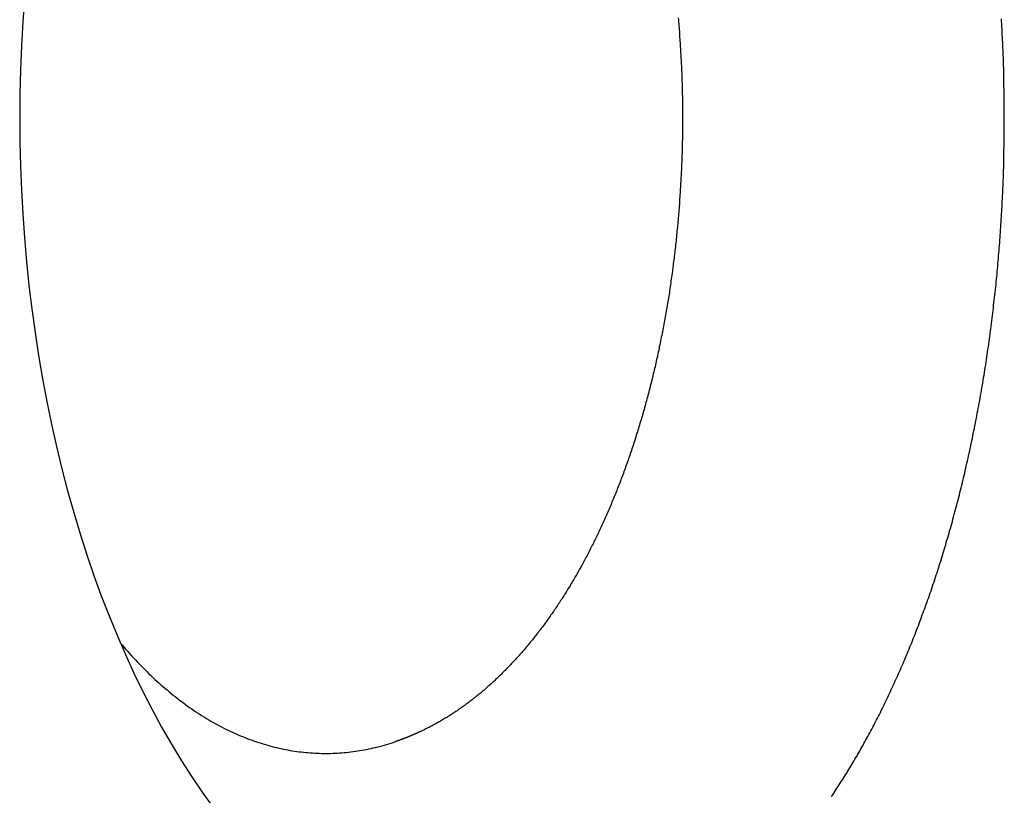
# Model space of a CAD drawing. Extents: x 987 to 2641, y 1244 to 2490.
# Tile 26 of 138: x 1201 to 1207, y 2065 to 2070. Entities that reach past the tile are written whole.
import ezdxf

# ---------------------------------------------------------------- set-up
doc = ezdxf.new("R2010")
doc.units = 0
doc.layers.add('KF_GRAVIS_8_RIGHT', color=7, linetype='CONTINUOUS')

# ---------------------------------------------------------------- blocks, each defined once
blk = doc.blocks.new('KF_GRAVIS_8_RIGHT')
at = {"layer": 'KF_GRAVIS_8_RIGHT'}
for points in [[(98.4117, -75.6991, 0), (98.4009, -75.8495, 0), (98.3926, -76.0003, 0), (98.3866, -76.1515, 0), (98.383, -76.3029, 0), (98.3818, -76.4544, 0), (98.383, -76.6059, 0), (98.3866, -76.7573, 0), (98.3926, -76.9085, 0), (98.4009, -77.0593, 0), (98.4117, -77.2097, 0), (98.4248, -77.3595, 0), (98.4403, -77.5086, 0), (98.4581, -77.6569, 0), (98.4783, -77.8043, 0), (98.5008, -77.9506, 0), (98.5256, -78.0959, 0), (98.5526, -78.2398, 0), (98.582, -78.3825, 0), (98.6136, -78.5236, 0), (98.6474, -78.6632, 0), (98.6834, -78.8012, 0), (98.7215, -78.9373, 0), (98.7618, -79.0715, 0), (98.8042, -79.2038, 0), (98.8487, -79.334, 0), (98.8952, -79.462, 0), (98.9438, -79.5877, 0), (98.9943, -79.711, 0), (99.0467, -79.8319, 0), (99.101, -79.9502, 0), (99.1572, -80.0658, 0), (99.2151, -80.1787, 0), (99.2748, -80.2888, 0), (99.3363, -80.396, 0), (99.3994, -80.5002, 0), (99.4641, -80.6013, 0), (99.5305, -80.6992, 0), (99.5983, -80.7939, 0)], [(103.491, -80.7259, 0), (103.498, -80.7156, 0), (103.505, -80.7052, 0), (103.511, -80.6948, 0), (103.518, -80.6843, 0), (103.525, -80.6739, 0), (103.532, -80.6633, 0), (103.539, -80.6528, 0), (103.546, -80.6422, 0), (103.552, -80.6317, 0), (103.559, -80.621, 0), (103.566, -80.6104, 0), (103.573, -80.5997, 0), (103.579, -80.589, 0), (103.586, -80.5783, 0), (103.592, -80.5675, 0), (103.599, -80.5567, 0), (103.606, -80.5459, 0), (103.612, -80.5351, 0), (103.619, -80.5242, 0), (103.625, -80.5133, 0), (103.632, -80.5024, 0), (103.638, -80.4915, 0), (103.644, -80.4805, 0), (103.651, -80.4695, 0), (103.657, -80.4585, 0), (103.664, -80.4475, 0), (103.67, -80.4364, 0), (103.676, -80.4253, 0), (103.682, -80.4142, 0), (103.689, -80.4031, 0), (103.695, -80.3919, 0), (103.701, -80.3807, 0), (103.707, -80.3695, 0), (103.713, -80.3583, 0), (103.719, -80.3471, 0), (103.726, -80.3358, 0), (103.732, -80.3245, 0), (103.738, -80.3131, 0), (103.744, -80.3017, 0), (103.75, -80.2903, 0), (103.756, -80.2788, 0), (103.762, -80.2673, 0), (103.768, -80.2557, 0), (103.774, -80.2441, 0), (103.78, -80.2324, 0), (103.786, -80.2207, 0), (103.792, -80.2089, 0), (103.798, -80.1971, 0), (103.803, -80.1853, 0), (103.809, -80.1734, 0), (103.815, -80.1615, 0), (103.821, -80.1495, 0), (103.827, -80.1375, 0), (103.833, -80.1254, 0), (103.839, -80.1133, 0), (103.844, -80.1012, 0), (103.85, -80.089, 0), (103.856, -80.0768, 0), (103.862, -80.0645, 0), (103.867, -80.0522, 0), (103.873, -80.0399, 0), (103.879, -80.0275, 0), (103.885, -80.0151, 0), (103.89, -80.0026, 0), (103.896, -79.9901, 0), (103.902, -79.9775, 0), (103.907, -79.9649, 0), (103.913, -79.9523, 0), (103.918, -79.9396, 0), (103.924, -79.9269, 0), (103.929, -79.9142, 0), (103.935, -79.9014, 0), (103.941, -79.8886, 0), (103.946, -79.8757, 0), (103.951, -79.8628, 0), (103.957, -79.8499, 0), (103.962, -79.8369, 0), (103.968, -79.8239, 0), (103.973, -79.8108, 0), (103.979, -79.7977, 0), (103.984, -79.7846, 0), (103.989, -79.7714, 0), (103.995, -79.7582, 0), (104, -79.745, 0), (104.005, -79.7317, 0), (104.011, -79.7184, 0), (104.016, -79.705, 0), (104.021, -79.6916, 0), (104.026, -79.6782, 0), (104.031, -79.6647, 0), (104.037, -79.6512, 0), (104.042, -79.6377, 0), (104.047, -79.6241, 0), (104.052, -79.6105, 0), (104.057, -79.5969, 0), (104.062, -79.5832, 0), (104.067, -79.5695, 0), (104.072, -79.5557, 0), (104.077, -79.542, 0), (104.082, -79.5281, 0), (104.087, -79.5143, 0), (104.092, -79.5004, 0), (104.097, -79.4865, 0), (104.102, -79.4725, 0), (104.107, -79.4585, 0), (104.112, -79.4445, 0), (104.117, -79.4305, 0), (104.121, -79.4164, 0), (104.126, -79.4023, 0), (104.131, -79.3881, 0), (104.136, -79.3739, 0), (104.141, -79.3597, 0), (104.145, -79.3455, 0), (104.15, -79.3312, 0), (104.155, -79.3169, 0), (104.159, -79.3026, 0), (104.164, -79.2882, 0), (104.168, -79.2738, 0), (104.173, -79.2593, 0), (104.178, -79.2449, 0), (104.182, -79.2304, 0), (104.187, -79.2158, 0), (104.191, -79.2013, 0), (104.196, -79.1867, 0), (104.2, -79.1721, 0), (104.204, -79.1574, 0), (104.209, -79.1427, 0), (104.213, -79.128, 0), (104.217, -79.1133, 0), (104.222, -79.0985, 0), (104.226, -79.0837, 0), (104.23, -79.0689, 0), (104.234, -79.0541, 0), (104.239, -79.0392, 0), (104.243, -79.0243, 0), (104.247, -79.0094, 0), (104.251, -78.9944, 0), (104.255, -78.9794, 0), (104.259, -78.9644, 0), (104.263, -78.9494, 0), (104.267, -78.9343, 0), (104.271, -78.9192, 0), (104.275, -78.9041, 0), (104.279, -78.8889, 0), (104.283, -78.8738, 0), (104.287, -78.8586, 0), (104.291, -78.8434, 0), (104.295, -78.8281, 0), (104.299, -78.8129, 0), (104.303, -78.7976, 0), (104.306, -78.7823, 0), (104.31, -78.7669, 0), (104.314, -78.7516, 0), (104.318, -78.7362, 0), (104.321, -78.7208, 0), (104.325, -78.7054, 0), (104.329, -78.6899, 0), (104.332, -78.6745, 0), (104.336, -78.659, 0), (104.339, -78.6435, 0), (104.343, -78.6279, 0), (104.346, -78.6124, 0), (104.35, -78.5968, 0), (104.353, -78.5812, 0), (104.357, -78.5656, 0), (104.36, -78.55, 0), (104.364, -78.5343, 0), (104.367, -78.5186, 0), (104.37, -78.5029, 0), (104.374, -78.4872, 0), (104.377, -78.4715, 0), (104.38, -78.4558, 0), (104.383, -78.44, 0), (104.387, -78.4242, 0), (104.39, -78.4084, 0), (104.393, -78.3926, 0), (104.396, -78.3768, 0), (104.399, -78.3609, 0), (104.402, -78.345, 0), (104.405, -78.3292, 0), (104.408, -78.3133, 0), (104.411, -78.2973, 0), (104.414, -78.2814, 0), (104.417, -78.2655, 0), (104.42, -78.2495, 0), (104.423, -78.2335, 0), (104.426, -78.2175, 0), (104.429, -78.2015, 0), (104.432, -78.1855, 0), (104.434, -78.1695, 0), (104.437, -78.1534, 0), (104.44, -78.1374, 0), (104.443, -78.1213, 0), (104.445, -78.1052, 0), (104.448, -78.0891, 0), (104.451, -78.073, 0), (104.453, -78.0569, 0), (104.456, -78.0407, 0), (104.458, -78.0246, 0), (104.461, -78.0084, 0), (104.463, -77.9923, 0), (104.466, -77.9761, 0), (104.468, -77.9599, 0), (104.471, -77.9437, 0), (104.473, -77.9275, 0), (104.475, -77.9113, 0), (104.478, -77.895, 0), (104.48, -77.8788, 0), (104.482, -77.8625, 0), (104.484, -77.8463, 0), (104.487, -77.83, 0), (104.489, -77.8137, 0), (104.491, -77.7975, 0), (104.493, -77.7812, 0), (104.495, -77.7649, 0), (104.497, -77.7486, 0), (104.5, -77.7323, 0), (104.502, -77.7159, 0), (104.504, -77.6996, 0), (104.506, -77.6833, 0), (104.507, -77.6669, 0), (104.509, -77.6506, 0), (104.511, -77.6342, 0), (104.513, -77.6179, 0), (104.515, -77.6015, 0), (104.517, -77.5851, 0), (104.519, -77.5688, 0), (104.52, -77.5524, 0), (104.522, -77.536, 0), (104.524, -77.5196, 0), (104.526, -77.5032, 0), (104.527, -77.4869, 0), (104.529, -77.4705, 0), (104.53, -77.4541, 0), (104.532, -77.4377, 0), (104.534, -77.4213, 0), (104.535, -77.4049, 0), (104.537, -77.3885, 0), (104.538, -77.3721, 0), (104.539, -77.3557, 0), (104.541, -77.3393, 0), (104.542, -77.3229, 0), (104.544, -77.3065, 0), (104.545, -77.2901, 0), (104.546, -77.2737, 0), (104.548, -77.2573, 0), (104.549, -77.2409, 0), (104.55, -77.2245, 0), (104.551, -77.2082, 0), (104.552, -77.1918, 0), (104.554, -77.1754, 0), (104.555, -77.159, 0), (104.556, -77.1426, 0), (104.557, -77.1263, 0), (104.558, -77.1099, 0), (104.559, -77.0936, 0), (104.56, -77.0772, 0), (104.561, -77.0609, 0), (104.562, -77.0445, 0), (104.563, -77.0282, 0), (104.564, -77.0118, 0), (104.564, -76.9955, 0), (104.565, -76.9792, 0), (104.566, -76.9629, 0), (104.567, -76.9466, 0), (104.568, -76.9303, 0), (104.568, -76.914, 0), (104.569, -76.8977, 0), (104.57, -76.8815, 0), (104.57, -76.8652, 0), (104.571, -76.8489, 0), (104.572, -76.8327, 0), (104.572, -76.8165, 0), (104.573, -76.8002, 0), (104.573, -76.784, 0), (104.574, -76.7678, 0), (104.574, -76.7516, 0), (104.575, -76.7355, 0), (104.575, -76.7193, 0), (104.575, -76.7031, 0), (104.576, -76.687, 0), (104.576, -76.6708, 0), (104.576, -76.6547, 0), (104.577, -76.6386, 0), (104.577, -76.6225, 0), (104.577, -76.6064, 0), (104.577, -76.5904, 0), (104.578, -76.5743, 0), (104.578, -76.5583, 0), (104.578, -76.5423, 0), (104.578, -76.5263, 0), (104.578, -76.5103, 0), (104.578, -76.4943, 0), (104.578, -76.4783, 0), (104.578, -76.4624, 0), (104.578, -76.4464, 0), (104.578, -76.4305, 0), (104.578, -76.4145, 0), (104.578, -76.3985, 0), (104.578, -76.3826, 0), (104.578, -76.3665, 0), (104.578, -76.3505, 0), (104.578, -76.3345, 0), (104.577, -76.3184, 0), (104.577, -76.3024, 0), (104.577, -76.2863, 0), (104.577, -76.2702, 0), (104.576, -76.2541, 0), (104.576, -76.238, 0), (104.576, -76.2218, 0), (104.575, -76.2057, 0), (104.575, -76.1895, 0), (104.575, -76.1734, 0), (104.574, -76.1572, 0), (104.574, -76.141, 0), (104.573, -76.1248, 0), (104.573, -76.1086, 0), (104.572, -76.0923, 0), (104.572, -76.0761, 0), (104.571, -76.0599, 0), (104.57, -76.0436, 0), (104.57, -76.0273, 0), (104.569, -76.0111, 0), (104.568, -75.9948, 0), (104.568, -75.9785, 0), (104.567, -75.9622, 0), (104.566, -75.9459, 0), (104.565, -75.9296, 0), (104.564, -75.9133, 0), (104.564, -75.897, 0), (104.563, -75.8806, 0), (104.562, -75.8643, 0), (104.561, -75.848, 0), (104.56, -75.8316, 0)], [(102.526, -75.8256, 0), (102.527, -75.8377, 0), (102.528, -75.8498, 0), (102.529, -75.8619, 0), (102.53, -75.874, 0), (102.531, -75.8861, 0), (102.532, -75.8982, 0), (102.533, -75.9102, 0), (102.534, -75.9223, 0), (102.535, -75.9344, 0), (102.535, -75.9465, 0), (102.536, -75.9585, 0), (102.537, -75.9706, 0), (102.538, -75.9827, 0), (102.539, -75.9948, 0), (102.539, -76.0068, 0), (102.54, -76.0189, 0), (102.541, -76.0309, 0), (102.541, -76.043, 0), (102.542, -76.055, 0), (102.543, -76.0671, 0), (102.543, -76.0791, 0), (102.544, -76.0911, 0), (102.545, -76.1031, 0), (102.545, -76.1152, 0), (102.546, -76.1272, 0), (102.546, -76.1392, 0), (102.547, -76.1512, 0), (102.547, -76.1632, 0), (102.548, -76.1752, 0), (102.548, -76.1871, 0), (102.549, -76.1991, 0), (102.549, -76.2111, 0), (102.549, -76.223, 0), (102.55, -76.235, 0), (102.55, -76.2469, 0), (102.55, -76.2589, 0), (102.551, -76.2708, 0), (102.551, -76.2827, 0), (102.551, -76.2946, 0), (102.551, -76.3065, 0), (102.552, -76.3184, 0), (102.552, -76.3303, 0), (102.552, -76.3422, 0), (102.552, -76.354, 0), (102.552, -76.3659, 0), (102.553, -76.3777, 0), (102.553, -76.3895, 0), (102.553, -76.4014, 0), (102.553, -76.4132, 0), (102.553, -76.425, 0), (102.553, -76.4367, 0), (102.553, -76.4485, 0), (102.553, -76.4603, 0), (102.553, -76.4721, 0), (102.553, -76.4838, 0), (102.553, -76.4956, 0), (102.553, -76.5074, 0), (102.553, -76.5193, 0), (102.553, -76.5311, 0), (102.552, -76.5429, 0), (102.552, -76.5548, 0), (102.552, -76.5666, 0), (102.552, -76.5785, 0), (102.552, -76.5904, 0), (102.551, -76.6023, 0), (102.551, -76.6142, 0), (102.551, -76.6261, 0), (102.551, -76.638, 0), (102.55, -76.6499, 0), (102.55, -76.6619, 0), (102.55, -76.6738, 0), (102.549, -76.6858, 0), (102.549, -76.6977, 0), (102.549, -76.7097, 0), (102.548, -76.7217, 0), (102.548, -76.7336, 0), (102.547, -76.7456, 0), (102.547, -76.7576, 0), (102.546, -76.7696, 0), (102.546, -76.7816, 0), (102.545, -76.7936, 0), (102.545, -76.8057, 0), (102.544, -76.8177, 0), (102.543, -76.8297, 0), (102.543, -76.8417, 0), (102.542, -76.8538, 0), (102.541, -76.8658, 0), (102.541, -76.8779, 0), (102.54, -76.8899, 0), (102.539, -76.902, 0), (102.539, -76.9141, 0), (102.538, -76.9261, 0), (102.537, -76.9382, 0), (102.536, -76.9503, 0), (102.535, -76.9623, 0), (102.535, -76.9744, 0), (102.534, -76.9865, 0), (102.533, -76.9986, 0), (102.532, -77.0106, 0), (102.531, -77.0227, 0), (102.53, -77.0348, 0), (102.529, -77.0469, 0), (102.528, -77.059, 0), (102.527, -77.0711, 0), (102.526, -77.0832, 0), (102.525, -77.0952, 0), (102.524, -77.1073, 0), (102.523, -77.1194, 0), (102.522, -77.1315, 0), (102.521, -77.1436, 0), (102.519, -77.1557, 0), (102.518, -77.1678, 0), (102.517, -77.1799, 0), (102.516, -77.1919, 0), (102.515, -77.204, 0), (102.513, -77.2161, 0), (102.512, -77.2282, 0), (102.511, -77.2403, 0), (102.509, -77.2523, 0), (102.508, -77.2644, 0), (102.507, -77.2765, 0), (102.505, -77.2885, 0), (102.504, -77.3006, 0), (102.503, -77.3126, 0), (102.501, -77.3247, 0), (102.5, -77.3367, 0), (102.498, -77.3487, 0), (102.497, -77.3608, 0), (102.495, -77.3728, 0), (102.494, -77.3848, 0), (102.492, -77.3968, 0), (102.49, -77.4088, 0), (102.489, -77.4208, 0), (102.487, -77.4328, 0), (102.485, -77.4448, 0), (102.484, -77.4568, 0), (102.482, -77.4688, 0), (102.48, -77.4807, 0), (102.479, -77.4927, 0), (102.477, -77.5047, 0), (102.475, -77.5166, 0), (102.473, -77.5285, 0), (102.471, -77.5405, 0), (102.47, -77.5524, 0), (102.468, -77.5643, 0), (102.466, -77.5762, 0), (102.464, -77.5881, 0), (102.462, -77.6, 0), (102.46, -77.6119, 0), (102.458, -77.6237, 0), (102.456, -77.6356, 0), (102.454, -77.6474, 0), (102.452, -77.6593, 0), (102.45, -77.6711, 0), (102.448, -77.6829, 0), (102.446, -77.6947, 0), (102.444, -77.7065, 0), (102.442, -77.7183, 0), (102.44, -77.7301, 0), (102.437, -77.7419, 0), (102.435, -77.7536, 0), (102.433, -77.7653, 0), (102.431, -77.7771, 0), (102.429, -77.7888, 0), (102.426, -77.8005, 0), (102.424, -77.8122, 0), (102.422, -77.8239, 0), (102.419, -77.8355, 0), (102.417, -77.8472, 0), (102.415, -77.8588, 0), (102.412, -77.8705, 0), (102.41, -77.8821, 0), (102.407, -77.8937, 0), (102.405, -77.9053, 0), (102.403, -77.9168, 0), (102.4, -77.9284, 0), (102.398, -77.9399, 0), (102.395, -77.9515, 0), (102.393, -77.963, 0), (102.39, -77.9745, 0), (102.387, -77.986, 0), (102.385, -77.9974, 0), (102.382, -78.0089, 0), (102.38, -78.0203, 0), (102.377, -78.0318, 0), (102.374, -78.0432, 0), (102.372, -78.0546, 0), (102.369, -78.0659, 0), (102.366, -78.0773, 0), (102.363, -78.0886, 0), (102.361, -78.0999, 0), (102.358, -78.1113, 0), (102.355, -78.1225, 0), (102.352, -78.1338, 0), (102.349, -78.1451, 0), (102.347, -78.1563, 0), (102.344, -78.1675, 0), (102.341, -78.1787, 0), (102.338, -78.1899, 0), (102.335, -78.2011, 0), (102.332, -78.2122, 0), (102.329, -78.2233, 0), (102.326, -78.2344, 0), (102.323, -78.2455, 0), (102.32, -78.2566, 0), (102.317, -78.2676, 0), (102.314, -78.2787, 0), (102.311, -78.2897, 0), (102.308, -78.3006, 0), (102.305, -78.3116, 0), (102.301, -78.3225, 0), (102.298, -78.3335, 0), (102.295, -78.3444, 0), (102.292, -78.3553, 0), (102.289, -78.3661, 0), (102.285, -78.3769, 0), (102.282, -78.3878, 0), (102.279, -78.3986, 0), (102.276, -78.4093, 0), (102.272, -78.4201, 0), (102.269, -78.4308, 0), (102.266, -78.4415, 0), (102.262, -78.4522, 0), (102.259, -78.4628, 0), (102.256, -78.4735, 0), (102.252, -78.4841, 0), (102.249, -78.4947, 0), (102.245, -78.5052, 0), (102.242, -78.5158, 0), (102.238, -78.5263, 0), (102.235, -78.5368, 0), (102.231, -78.5472, 0), (102.228, -78.5577, 0), (102.224, -78.5681, 0), (102.221, -78.5785, 0), (102.217, -78.5889, 0), (102.214, -78.5992, 0), (102.21, -78.6095, 0), (102.206, -78.6198, 0), (102.203, -78.6301, 0), (102.199, -78.6403, 0), (102.195, -78.6505, 0), (102.192, -78.6607, 0), (102.188, -78.6709, 0), (102.184, -78.681, 0), (102.181, -78.6911, 0), (102.177, -78.7012, 0), (102.173, -78.7113, 0), (102.169, -78.7213, 0), (102.165, -78.7313, 0), (102.162, -78.7413, 0), (102.158, -78.7513, 0), (102.154, -78.7612, 0), (102.15, -78.7711, 0), (102.146, -78.781, 0), (102.142, -78.7908, 0), (102.139, -78.8007, 0), (102.135, -78.8104, 0), (102.131, -78.8202, 0), (102.127, -78.83, 0), (102.123, -78.8397, 0), (102.119, -78.8493, 0), (102.115, -78.859, 0), (102.111, -78.8686, 0), (102.107, -78.8782, 0), (102.103, -78.8878, 0), (102.099, -78.8973, 0), (102.095, -78.9069, 0), (102.091, -78.9163, 0), (102.087, -78.9258, 0), (102.083, -78.9352, 0), (102.078, -78.9446, 0), (102.074, -78.954, 0), (102.07, -78.9633, 0), (102.066, -78.9726, 0), (102.062, -78.9819, 0), (102.058, -78.9912, 0), (102.054, -79.0004, 0), (102.049, -79.0096, 0), (102.045, -79.0188, 0), (102.041, -79.0279, 0), (102.037, -79.037, 0), (102.033, -79.0461, 0), (102.028, -79.0551, 0), (102.024, -79.0641, 0), (102.02, -79.0731, 0), (102.015, -79.0821, 0), (102.011, -79.091, 0), (102.007, -79.0999, 0), (102.003, -79.1087, 0), (101.998, -79.1175, 0), (101.994, -79.1263, 0), (101.99, -79.1351, 0), (101.985, -79.1438, 0), (101.981, -79.1525, 0), (101.976, -79.1612, 0), (101.972, -79.1698, 0), (101.968, -79.1785, 0), (101.963, -79.187, 0), (101.959, -79.1956, 0), (101.954, -79.2041, 0), (101.95, -79.2126, 0), (101.945, -79.221, 0), (101.941, -79.2294, 0), (101.937, -79.2378, 0), (101.932, -79.2461, 0), (101.928, -79.2544, 0), (101.923, -79.2627, 0), (101.919, -79.271, 0), (101.914, -79.2792, 0), (101.91, -79.2874, 0), (101.905, -79.2955, 0), (101.9, -79.3036, 0), (101.896, -79.3117, 0), (101.891, -79.3198, 0), (101.887, -79.3278, 0), (101.882, -79.3359, 0), (101.877, -79.3439, 0), (101.873, -79.3519, 0), (101.868, -79.3599, 0), (101.863, -79.3679, 0), (101.859, -79.3758, 0), (101.854, -79.3838, 0), (101.849, -79.3917, 0), (101.845, -79.3996, 0), (101.84, -79.4075, 0), (101.835, -79.4153, 0), (101.83, -79.4232, 0), (101.825, -79.431, 0), (101.821, -79.4388, 0), (101.816, -79.4466, 0), (101.811, -79.4543, 0), (101.806, -79.4621, 0), (101.801, -79.4698, 0), (101.796, -79.4775, 0), (101.791, -79.4852, 0), (101.786, -79.4928, 0), (101.781, -79.5005, 0), (101.776, -79.5081, 0), (101.771, -79.5157, 0), (101.766, -79.5233, 0), (101.761, -79.5308, 0), (101.756, -79.5384, 0), (101.751, -79.5459, 0), (101.746, -79.5534, 0), (101.741, -79.5608, 0), (101.736, -79.5683, 0), (101.731, -79.5757, 0), (101.725, -79.5831, 0), (101.72, -79.5905, 0), (101.715, -79.5978, 0), (101.71, -79.6051, 0), (101.705, -79.6124, 0), (101.699, -79.6197, 0), (101.694, -79.6269, 0), (101.689, -79.6342, 0), (101.684, -79.6414, 0), (101.678, -79.6485, 0), (101.673, -79.6557, 0), (101.668, -79.6628, 0), (101.662, -79.6699, 0), (101.657, -79.677, 0), (101.651, -79.684, 0), (101.646, -79.691, 0), (101.641, -79.698, 0), (101.635, -79.705, 0), (101.63, -79.712, 0), (101.624, -79.7189, 0), (101.619, -79.7258, 0), (101.613, -79.7326, 0), (101.608, -79.7395, 0), (101.602, -79.7463, 0), (101.597, -79.7531, 0), (101.591, -79.7598, 0), (101.586, -79.7666, 0), (101.58, -79.7733, 0), (101.575, -79.7799, 0), (101.569, -79.7866, 0), (101.563, -79.7932, 0), (101.558, -79.7998, 0), (101.552, -79.8064, 0), (101.546, -79.8129, 0), (101.541, -79.8194, 0), (101.535, -79.8259, 0), (101.529, -79.8324, 0), (101.524, -79.8388, 0), (101.518, -79.8452, 0), (101.512, -79.8516, 0), (101.506, -79.8579, 0), (101.501, -79.8642, 0), (101.495, -79.8705, 0), (101.489, -79.8767, 0), (101.483, -79.883, 0), (101.477, -79.8892, 0), (101.472, -79.8953, 0), (101.466, -79.9015, 0), (101.46, -79.9076, 0), (101.454, -79.9137, 0), (101.448, -79.9197, 0), (101.442, -79.9257, 0), (101.436, -79.9317, 0), (101.43, -79.9377, 0), (101.425, -79.9436, 0), (101.419, -79.9495, 0), (101.413, -79.9554, 0), (101.407, -79.9612, 0), (101.401, -79.967, 0), (101.395, -79.9728, 0), (101.389, -79.9785, 0), (101.383, -79.9842, 0), (101.377, -79.9899, 0), (101.371, -79.9955, 0), (101.365, -80.0012, 0), (101.359, -80.0067, 0), (101.352, -80.0123, 0), (101.346, -80.0178, 0), (101.34, -80.0233, 0), (101.334, -80.0288, 0), (101.328, -80.0342, 0), (101.322, -80.0396, 0), (101.316, -80.0449, 0), (101.31, -80.0503, 0), (101.304, -80.0556, 0), (101.297, -80.0608, 0), (101.291, -80.066, 0), (101.285, -80.0712, 0), (101.279, -80.0764, 0), (101.273, -80.0815, 0), (101.266, -80.0866, 0), (101.26, -80.0917, 0), (101.254, -80.0967, 0), (101.248, -80.1017, 0), (101.241, -80.1067, 0), (101.235, -80.1116, 0), (101.229, -80.1165, 0), (101.223, -80.1213, 0), (101.216, -80.1262, 0), (101.21, -80.131, 0), (101.204, -80.1357, 0), (101.197, -80.1404, 0), (101.191, -80.1451, 0), (101.185, -80.1498, 0), (101.178, -80.1544, 0), (101.172, -80.1589, 0), (101.166, -80.1635, 0), (101.159, -80.168, 0), (101.153, -80.1725, 0), (101.146, -80.1769, 0), (101.14, -80.1813, 0), (101.134, -80.1857, 0), (101.127, -80.19, 0), (101.121, -80.1943, 0), (101.114, -80.1986, 0), (101.108, -80.2028, 0), (101.101, -80.207, 0), (101.095, -80.2112, 0), (101.088, -80.2153, 0), (101.082, -80.2194, 0), (101.075, -80.2235, 0), (101.069, -80.2275, 0), (101.063, -80.2315, 0), (101.056, -80.2355, 0), (101.049, -80.2394, 0), (101.043, -80.2433, 0), (101.036, -80.2471, 0), (101.03, -80.2509, 0), (101.023, -80.2547, 0), (101.017, -80.2584, 0), (101.01, -80.2622, 0), (101.004, -80.2658, 0), (100.997, -80.2695, 0), (100.991, -80.2731, 0), (100.984, -80.2766, 0), (100.977, -80.2802, 0), (100.971, -80.2837, 0), (100.964, -80.2871, 0), (100.958, -80.2906, 0), (100.951, -80.2939, 0), (100.944, -80.2973, 0), (100.938, -80.3006, 0), (100.931, -80.3039, 0), (100.925, -80.3072, 0), (100.918, -80.3104, 0), (100.911, -80.3135, 0)], [(99.0144, -79.7583, 0), (99.0261, -79.7721, 0), (99.0379, -79.7859, 0), (99.0498, -79.7995, 0), (99.0616, -79.813, 0), (99.0736, -79.8264, 0), (99.0856, -79.8396, 0), (99.0976, -79.8527, 0), (99.1097, -79.8657, 0), (99.1218, -79.8786, 0), (99.1339, -79.8913, 0), (99.1462, -79.9039, 0), (99.1584, -79.9163, 0), (99.1707, -79.9286, 0), (99.1831, -79.9408, 0), (99.1954, -79.9529, 0), (99.2079, -79.9648, 0), (99.2203, -79.9766, 0), (99.2328, -79.9883, 0), (99.2454, -79.9998, 0), (99.258, -80.0112, 0), (99.2706, -80.0224, 0), (99.2833, -80.0335, 0), (99.296, -80.0445, 0), (99.3088, -80.0553, 0), (99.3215, -80.066, 0), (99.3344, -80.0766, 0), (99.3472, -80.087, 0), (99.3601, -80.0973, 0), (99.3731, -80.1074, 0), (99.386, -80.1174, 0), (99.3991, -80.1273, 0), (99.4121, -80.137, 0), (99.4252, -80.1466, 0), (99.4383, -80.1561, 0), (99.4514, -80.1654, 0), (99.4646, -80.1745, 0), (99.4778, -80.1835, 0), (99.491, -80.1924, 0), (99.5043, -80.2011, 0), (99.5176, -80.2097, 0), (99.531, -80.2182, 0), (99.5443, -80.2265, 0), (99.5577, -80.2346, 0), (99.5711, -80.2426, 0), (99.5846, -80.2505, 0), (99.598, -80.2582, 0), (99.6116, -80.2658, 0), (99.6251, -80.2732, 0), (99.6386, -80.2805, 0), (99.6522, -80.2877, 0), (99.6658, -80.2947, 0), (99.6795, -80.3015, 0), (99.6931, -80.3082, 0), (99.7068, -80.3147, 0), (99.7205, -80.3212, 0), (99.7342, -80.3274, 0), (99.748, -80.3335, 0), (99.7617, -80.3395, 0), (99.7755, -80.3453, 0), (99.7893, -80.3509, 0), (99.8031, -80.3565, 0), (99.817, -80.3618, 0), (99.8309, -80.367, 0), (99.8447, -80.3721, 0), (99.8586, -80.377, 0), (99.8726, -80.3818, 0), (99.8865, -80.3864, 0), (99.9004, -80.3909, 0), (99.9144, -80.3952, 0), (99.9284, -80.3993, 0), (99.9424, -80.4034, 0), (99.9564, -80.4072, 0), (99.9704, -80.4109, 0), (99.9845, -80.4145, 0), (99.9985, -80.4179, 0), (100.013, -80.4212, 0), (100.027, -80.4243, 0), (100.041, -80.4272, 0), (100.055, -80.43, 0), (100.069, -80.4327, 0), (100.083, -80.4352, 0), (100.097, -80.4375, 0), (100.111, -80.4397, 0), (100.125, -80.4418, 0), (100.14, -80.4436, 0), (100.154, -80.4454, 0), (100.168, -80.447, 0), (100.182, -80.4484, 0), (100.196, -80.4497, 0), (100.21, -80.4508, 0), (100.225, -80.4518, 0), (100.239, -80.4526, 0), (100.253, -80.4533, 0), (100.267, -80.4538, 0), (100.281, -80.4541, 0), (100.295, -80.4543, 0), (100.31, -80.4544, 0), (100.324, -80.4543, 0), (100.338, -80.4541, 0), (100.352, -80.4536, 0), (100.366, -80.4531, 0), (100.381, -80.4524, 0), (100.395, -80.4515, 0), (100.409, -80.4505, 0), (100.423, -80.4493, 0), (100.437, -80.448, 0), (100.451, -80.4466, 0), (100.466, -80.4449, 0), (100.48, -80.4431, 0), (100.494, -80.4412, 0), (100.508, -80.4391, 0), (100.522, -80.4369, 0), (100.536, -80.4345, 0), (100.55, -80.432, 0), (100.564, -80.4293, 0), (100.579, -80.4264, 0), (100.593, -80.4234, 0), (100.607, -80.4203, 0), (100.621, -80.417, 0), (100.635, -80.4136, 0), (100.649, -80.41, 0), (100.663, -80.4062, 0), (100.677, -80.4023, 0), (100.691, -80.3982, 0), (100.705, -80.394, 0), (100.719, -80.3897, 0), (100.733, -80.3852, 0), (100.747, -80.3805, 0)], [(100.911, -80.3135, 0), (100.91, -80.3139, 0), (100.91, -80.3143, 0), (100.909, -80.3148, 0), (100.908, -80.3152, 0), (100.907, -80.3156, 0), (100.906, -80.316, 0), (100.905, -80.3164, 0), (100.904, -80.3168, 0), (100.904, -80.3172, 0), (100.903, -80.3176, 0), (100.902, -80.318, 0), (100.901, -80.3184, 0), (100.9, -80.3188, 0), (100.899, -80.3192, 0), (100.898, -80.3196, 0), (100.898, -80.32, 0), (100.897, -80.3204, 0), (100.896, -80.3208, 0), (100.895, -80.3211, 0), (100.894, -80.3215, 0), (100.893, -80.3219, 0), (100.892, -80.3223, 0), (100.892, -80.3227, 0), (100.891, -80.3231, 0), (100.89, -80.3235, 0), (100.889, -80.3239, 0), (100.888, -80.3243, 0), (100.887, -80.3247, 0), (100.886, -80.3251, 0), (100.886, -80.3255, 0), (100.885, -80.3258, 0), (100.884, -80.3262, 0), (100.883, -80.3266, 0), (100.882, -80.327, 0), (100.881, -80.3274, 0), (100.88, -80.3278, 0), (100.88, -80.3282, 0), (100.879, -80.3285, 0), (100.878, -80.3289, 0), (100.877, -80.3293, 0), (100.876, -80.3297, 0), (100.875, -80.3301, 0), (100.874, -80.3305, 0), (100.874, -80.3308, 0), (100.873, -80.3312, 0), (100.872, -80.3316, 0), (100.871, -80.332, 0), (100.87, -80.3324, 0), (100.869, -80.3327, 0), (100.868, -80.3331, 0), (100.868, -80.3335, 0), (100.867, -80.3339, 0), (100.866, -80.3342, 0), (100.865, -80.3346, 0), (100.864, -80.335, 0), (100.863, -80.3354, 0), (100.862, -80.3357, 0), (100.862, -80.3361, 0), (100.861, -80.3365, 0), (100.86, -80.3369, 0), (100.859, -80.3372, 0), (100.858, -80.3376, 0), (100.857, -80.338, 0), (100.856, -80.3383, 0), (100.856, -80.3387, 0), (100.855, -80.3391, 0), (100.854, -80.3394, 0), (100.853, -80.3398, 0), (100.852, -80.3402, 0), (100.851, -80.3405, 0), (100.85, -80.3409, 0), (100.85, -80.3413, 0), (100.849, -80.3416, 0), (100.848, -80.342, 0), (100.847, -80.3424, 0), (100.846, -80.3427, 0), (100.845, -80.3431, 0), (100.844, -80.3434, 0), (100.844, -80.3438, 0), (100.843, -80.3442, 0), (100.842, -80.3445, 0), (100.841, -80.3449, 0), (100.84, -80.3452, 0), (100.839, -80.3456, 0), (100.838, -80.346, 0), (100.837, -80.3463, 0), (100.837, -80.3467, 0), (100.836, -80.347, 0), (100.835, -80.3474, 0), (100.834, -80.3477, 0), (100.833, -80.3481, 0), (100.832, -80.3484, 0), (100.831, -80.3488, 0), (100.831, -80.3491, 0), (100.83, -80.3495, 0), (100.829, -80.3498, 0), (100.828, -80.3502, 0), (100.827, -80.3505, 0), (100.826, -80.3509, 0), (100.825, -80.3512, 0), (100.825, -80.3516, 0), (100.824, -80.3519, 0), (100.823, -80.3523, 0), (100.822, -80.3526, 0), (100.821, -80.353, 0), (100.82, -80.3533, 0), (100.819, -80.3537, 0), (100.819, -80.354, 0), (100.818, -80.3544, 0), (100.817, -80.3547, 0), (100.816, -80.355, 0), (100.815, -80.3554, 0), (100.814, -80.3557, 0), (100.813, -80.3561, 0), (100.812, -80.3564, 0), (100.812, -80.3567, 0), (100.811, -80.3571, 0), (100.81, -80.3574, 0), (100.809, -80.3578, 0), (100.808, -80.3581, 0), (100.807, -80.3584, 0), (100.806, -80.3588, 0), (100.806, -80.3591, 0), (100.805, -80.3594, 0), (100.804, -80.3598, 0), (100.803, -80.3601, 0), (100.802, -80.3604, 0), (100.801, -80.3608, 0), (100.8, -80.3611, 0), (100.8, -80.3614, 0), (100.799, -80.3618, 0), (100.798, -80.3621, 0), (100.797, -80.3624, 0), (100.796, -80.3627, 0), (100.795, -80.3631, 0), (100.794, -80.3634, 0), (100.793, -80.3637, 0), (100.793, -80.3641, 0), (100.792, -80.3644, 0), (100.791, -80.3647, 0), (100.79, -80.365, 0), (100.789, -80.3654, 0), (100.788, -80.3657, 0), (100.787, -80.366, 0), (100.787, -80.3663, 0), (100.786, -80.3666, 0), (100.785, -80.367, 0), (100.784, -80.3673, 0), (100.783, -80.3676, 0), (100.782, -80.3679, 0), (100.781, -80.3682, 0), (100.78, -80.3686, 0), (100.78, -80.3689, 0), (100.779, -80.3692, 0), (100.778, -80.3695, 0), (100.777, -80.3698, 0), (100.776, -80.3701, 0), (100.775, -80.3705, 0), (100.774, -80.3708, 0), (100.774, -80.3711, 0), (100.773, -80.3714, 0), (100.772, -80.3717, 0), (100.771, -80.372, 0), (100.77, -80.3723, 0), (100.769, -80.3727, 0), (100.768, -80.373, 0), (100.767, -80.3733, 0), (100.767, -80.3736, 0), (100.766, -80.3739, 0), (100.765, -80.3742, 0), (100.764, -80.3745, 0), (100.763, -80.3748, 0), (100.762, -80.3751, 0), (100.761, -80.3754, 0), (100.761, -80.3757, 0), (100.76, -80.376, 0), (100.759, -80.3763, 0), (100.758, -80.3766, 0), (100.757, -80.3769, 0), (100.756, -80.3772, 0), (100.755, -80.3775, 0), (100.754, -80.3778, 0), (100.754, -80.3781, 0), (100.753, -80.3784, 0), (100.752, -80.3787, 0), (100.751, -80.379, 0), (100.75, -80.3793, 0), (100.749, -80.3796, 0), (100.748, -80.3799, 0), (100.748, -80.3802, 0), (100.747, -80.3805, 0)]]:
    blk.add_polyline3d(points, dxfattribs=at)

msp = doc.modelspace()

# ---------------------------------------------------------------- block references
at = {"layer": 'KF_GRAVIS_8_RIGHT'}
msp.add_blockref('KF_GRAVIS_8_RIGHT', (1102.6033, 2145.913), dxfattribs=at)

doc.saveas('drawing.dxf')
